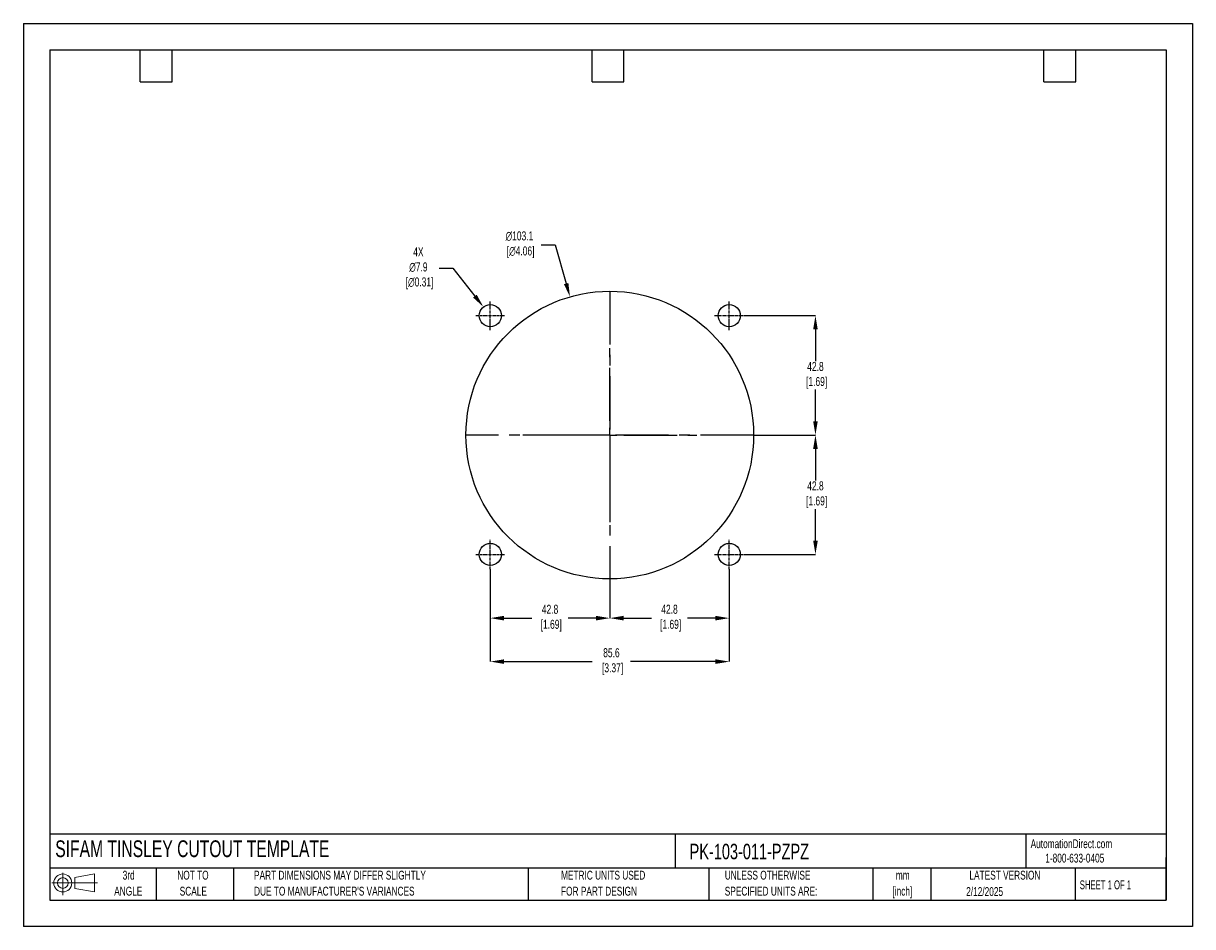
# Model space of a CAD drawing. Header units: millimetres. Extents: x 0 to 419, y 0 to 324.
import ezdxf

# ---------------------------------------------------------------- set-up
doc = ezdxf.new("R2010")
doc.units = ezdxf.units.MM
doc.header["$LTSCALE"] = 1.5
doc.header["$PDSIZE"] = -1
doc.linetypes.add('CENTERX2', pattern=[20.32, 12.7, -2.54, 2.54, -2.54])
for name, color, linetype in [('1', 7, 'Continuous'), ('CENTER', 40, 'CENTERX2'), ('SLD-DEFPOINTS', 7, 'Continuous')]:
    doc.layers.add(name, color=color, linetype=linetype)
doc.layers.add('DIMENSIONS', color=140, linetype='Continuous', lineweight=25)
doc.layers.add('TEXT', color=140, linetype='Continuous', lineweight=25)
doc.styles.add('SLDTEXTSTYLE0', font='TXT', dxfattribs={"width": 0.7})
doc.styles.add('SLDTEXTSTYLE1', font='TXT', dxfattribs={"width": 0.65})
doc.dimstyles.new('SLDDIMSTYLE0', dxfattribs={"dimtxt": 3.237012, "dimasz": 4.953, "dimexe": 0, "dimexo": 0.0625, "dimgap": 0.809253, "dimtad": 0, "dimtih": 1, "dimtoh": 1, "dimrnd": 1e-09, "dimzin": 12, "dimdsep": 46, "dimtxsty": 'SLDTEXTSTYLE0', "dimsah": 1, "dimcen": 0, "dimadec": 0, "dimazin": 3, "dimtfac": 1, "dimtofl": 0, "dimtmove": 0, "dimatfit": 3, "dimfxl": 0, "dimfrac": 2, "dimtolj": 1, "dimtzin": 12, "dimarcsym": 0})

# ---------------------------------------------------------------- blocks, each defined once
blk = doc.blocks.new('Block11')
at = {"color": 7, "linetype": 'Continuous', "lineweight": 18}
for p, q in [((0, 4.32), (16.31, 4.32)), ((3.88, 7.97), (3.88, 0)), ((8.22, 6.25), (15.26, 7.55)), ((8.22, 2.39), (8.22, 6.25)), ((15.26, 7.55), (15.26, 1.1)), ((8.22, 2.39), (15.26, 1.1))]:
    blk.add_line(p, q, dxfattribs=at)
for radius in [3.23, 1.93]:
    blk.add_circle((3.88, 4.32), radius, dxfattribs=at)
blk = doc.blocks.new('Block12')
at = {"layer": 'SLD-DEFPOINTS'}
blk.add_blockref('Block11', (0, 0), dxfattribs=at)
blk = doc.blocks.new('SW_NOTE_0_1')
at = {"layer": 'TEXT', "color": 0, "linetype": 'CENTERX2', "lineweight": 18, "char_height": 3.175, "attachment_point": 2, "style": 'SLDTEXTSTYLE0'}
for s, insert in [('mm', (4.27, 4.09)), ('[inch]', (4.14, -1.64))]:
    blk.add_mtext(s, dxfattribs=dict(at, insert=insert))
blk = doc.blocks.new('SW_NOTE_0_2')
at = {"layer": 'TEXT', "color": 0, "linetype": 'CENTERX2', "lineweight": 18, "char_height": 3.175, "attachment_point": 1, "style": 'SLDTEXTSTYLE0'}
for s, insert in [('UNLESS OTHERWISE', (0, 4.09)), ('SPECIFIED UNITS ARE:', (0, -1.64))]:
    blk.add_mtext(s, dxfattribs=dict(at, insert=insert))
blk = doc.blocks.new('SW_NOTE_0_3')
at = {"layer": 'TEXT', "color": 0, "linetype": 'CENTERX2', "lineweight": 18, "char_height": 3.175, "attachment_point": 1, "style": 'SLDTEXTSTYLE0'}
for s, insert in [('PART DIMENSIONS MAY DIFFER SLIGHTLY', (0, 4.09)), ("DUE TO MANUFACTURER'S VARIANCES", (0, -1.64))]:
    blk.add_mtext(s, dxfattribs=dict(at, insert=insert))
blk = doc.blocks.new('SW_NOTE_0_4')
at = {"layer": 'TEXT', "color": 0, "linetype": 'CENTERX2', "lineweight": 18, "char_height": 3.175, "attachment_point": 2, "style": 'SLDTEXTSTYLE0'}
for s, insert in [('NOT TO', (7.89, 4.09)), ('SCALE', (8.03, -1.64))]:
    blk.add_mtext(s, dxfattribs=dict(at, insert=insert))
blk = doc.blocks.new('SW_NOTE_0_5')
at = {"layer": 'TEXT', "color": 0, "linetype": 'CENTERX2', "lineweight": 18, "char_height": 3.175, "attachment_point": 2, "style": 'SLDTEXTSTYLE0'}
for s, insert in [('3rd', (3.47, 4.09)), ('ANGLE', (3.33, -1.64))]:
    blk.add_mtext(s, dxfattribs=dict(at, insert=insert))
blk = doc.blocks.new('SW_NOTE_0_6')
at = {"layer": 'TEXT', "color": 0, "linetype": 'CENTERX2', "lineweight": 18, "char_height": 3.175, "attachment_point": 1, "style": 'SLDTEXTSTYLE0'}
for s, insert in [('METRIC UNITS USED', (0, 4.09)), ('FOR PART DESIGN', (0, -1.64))]:
    blk.add_mtext(s, dxfattribs=dict(at, insert=insert))
blk = doc.blocks.new('SW_CENTERMARKSYMBOL_0')
at = {"layer": 'CENTER', "color": 0}
for p, q in [((0, 5.08), (0, 31.2)), ((-5.08, 0), (-31.2, 0)), ((0, 0), (-2.54, 0)), ((0, 0), (0, 2.54)), ((0, 0), (0, -2.54)), ((0, 0), (2.54, 0)), ((5.08, 0), (31.2, 0)), ((0, -5.08), (0, -31.2))]:
    blk.add_line(p, q, dxfattribs=at)
blk = doc.blocks.new('*D21')
at = {"layer": 'Defpoints', "color": 0}
for p in [(253, 128.21), (210.19, 124.69), (253, 110.61)]:
    blk.add_point(p, dxfattribs=at)
at = {"layer": 'DIMENSIONS', "color": 0, "lineweight": -2}
for p, q in [((253, 128.15), (253, 110.61)), ((210.19, 124.63), (210.19, 110.61)), ((215.14, 110.61), (225.12, 110.61)), ((248.05, 110.61), (238.07, 110.61))]:
    blk.add_line(p, q, dxfattribs=at)
at = {"layer": 'DIMENSIONS', "color": 0}
for points in [[(215.14, 111.44), (215.14, 109.78), (210.19, 110.61)], [(248.05, 111.44), (248.05, 109.78), (253, 110.61)]]:
    blk.add_solid(points, dxfattribs=at)
at = {"layer": 'DIMENSIONS', "color": 0, "insert": (231.59, 110.61), "char_height": 3.237, "attachment_point": 5, "style": 'SLDTEXTSTYLE0'}
blk.add_mtext('\\A1;42.8\\P [1.69]', dxfattribs=at)
blk = doc.blocks.new('*D22')
at = {"layer": 'Defpoints', "color": 0}
for p in [(167.37, 128.21), (253, 128.21), (253, 95.02)]:
    blk.add_point(p, dxfattribs=at)
at = {"layer": 'DIMENSIONS', "color": 0, "lineweight": -2}
for p, q in [((167.37, 128.15), (167.37, 95.02)), ((253, 128.15), (253, 95.02)), ((172.32, 95.02), (203.93, 95.02)), ((248.05, 95.02), (217.64, 95.02))]:
    blk.add_line(p, q, dxfattribs=at)
at = {"layer": 'DIMENSIONS', "color": 0}
for points in [[(172.32, 95.85), (172.32, 94.2), (167.37, 95.02)], [(248.05, 95.85), (248.05, 94.2), (253, 95.02)]]:
    blk.add_solid(points, dxfattribs=at)
at = {"layer": 'DIMENSIONS', "color": 0, "insert": (210.78, 95.02), "char_height": 3.237, "attachment_point": 5, "style": 'SLDTEXTSTYLE0'}
blk.add_mtext('\\A1;85.6\\P [3.37]', dxfattribs=at)
blk = doc.blocks.new('*D23')
at = {"layer": 'Defpoints', "color": 0}
for p in [(261.75, 176.25), (258.22, 133.44), (283.91, 133.44)]:
    blk.add_point(p, dxfattribs=at)
at = {"layer": 'DIMENSIONS', "color": 0, "lineweight": -2}
for p, q in [((261.81, 176.25), (283.91, 176.25)), ((283.91, 171.3), (283.91, 159.97)), ((283.91, 138.39), (283.91, 149.72)), ((258.28, 133.44), (283.91, 133.44))]:
    blk.add_line(p, q, dxfattribs=at)
at = {"layer": 'DIMENSIONS', "color": 0}
for points in [[(283.09, 171.3), (284.74, 171.3), (283.91, 176.25)], [(283.09, 138.39), (284.74, 138.39), (283.91, 133.44)]]:
    blk.add_solid(points, dxfattribs=at)
at = {"layer": 'DIMENSIONS', "color": 0, "insert": (283.91, 154.85), "char_height": 3.237, "attachment_point": 5, "style": 'SLDTEXTSTYLE0'}
blk.add_mtext('\\A1;42.8\\P [1.69]', dxfattribs=at)
blk = doc.blocks.new('*D24')
at = {"layer": 'Defpoints', "color": 0}
for p in [(258.22, 219.07), (261.75, 176.25), (283.91, 176.25)]:
    blk.add_point(p, dxfattribs=at)
at = {"layer": 'DIMENSIONS', "color": 0, "lineweight": -2}
for p, q in [((258.28, 219.07), (283.91, 219.07)), ((283.91, 214.12), (283.91, 202.79)), ((283.91, 181.21), (283.91, 192.54)), ((261.81, 176.25), (283.91, 176.25))]:
    blk.add_line(p, q, dxfattribs=at)
at = {"layer": 'DIMENSIONS', "color": 0}
for points in [[(283.09, 214.12), (284.74, 214.12), (283.91, 219.07)], [(283.09, 181.21), (284.74, 181.21), (283.91, 176.25)]]:
    blk.add_solid(points, dxfattribs=at)
at = {"layer": 'DIMENSIONS', "color": 0, "insert": (283.91, 197.66), "char_height": 3.237, "attachment_point": 5, "style": 'SLDTEXTSTYLE0'}
blk.add_mtext('\\A1;42.8\\P [1.69]', dxfattribs=at)
blk = doc.blocks.new('*D25')
at = {"layer": 'Defpoints', "color": 0}
for p in [(167.37, 128.21), (210.19, 124.69), (167.37, 110.61)]:
    blk.add_point(p, dxfattribs=at)
at = {"layer": 'DIMENSIONS', "color": 0, "lineweight": -2}
for p, q in [((167.37, 128.15), (167.37, 110.61)), ((210.19, 124.63), (210.19, 110.61)), ((172.32, 110.61), (182.3, 110.61)), ((205.23, 110.61), (195.25, 110.61))]:
    blk.add_line(p, q, dxfattribs=at)
at = {"layer": 'DIMENSIONS', "color": 0}
for points in [[(172.32, 111.44), (172.32, 109.78), (167.37, 110.61)], [(205.23, 111.44), (205.23, 109.78), (210.19, 110.61)]]:
    blk.add_solid(points, dxfattribs=at)
at = {"layer": 'DIMENSIONS', "color": 0, "insert": (188.78, 110.61), "char_height": 3.237, "attachment_point": 5, "style": 'SLDTEXTSTYLE0'}
blk.add_mtext('\\A1;42.8\\P [1.69]', dxfattribs=at)
blk = doc.blocks.new('*D28')
at = {"layer": 'Defpoints', "color": 0}
for p in [(195.93, 225.81), (224.44, 126.7)]:
    blk.add_point(p, dxfattribs=at)
at = {"layer": 'DIMENSIONS', "color": 0, "lineweight": -2}
for p, q in [((185.61, 244.48), (190.56, 244.48)), ((190.56, 244.48), (194.56, 230.57))]:
    blk.add_line(p, q, dxfattribs=at)
at = {"layer": 'DIMENSIONS', "color": 0}
blk.add_solid([(195.35, 230.79), (193.77, 230.34), (195.93, 225.81)], dxfattribs=at)
at = {"layer": 'DIMENSIONS', "color": 0, "insert": (177.81, 244.48), "char_height": 3.237, "attachment_point": 5, "style": 'SLDTEXTSTYLE0'}
blk.add_mtext('\\A1;∅103.1\\P [∅4.06]', dxfattribs=at)
blk = doc.blocks.new('*D29')
at = {"layer": 'Defpoints', "color": 0}
for p in [(164.91, 222.18), (169.83, 215.96)]:
    blk.add_point(p, dxfattribs=at)
at = {"layer": 'DIMENSIONS', "color": 0, "lineweight": -2}
for p, q in [((149.01, 236.05), (153.96, 236.05)), ((153.96, 236.05), (161.84, 226.07))]:
    blk.add_line(p, q, dxfattribs=at)
at = {"layer": 'DIMENSIONS', "color": 0}
blk.add_solid([(162.49, 226.58), (161.19, 225.56), (164.91, 222.18)], dxfattribs=at)
at = {"layer": 'DIMENSIONS', "color": 0, "insert": (141.59, 236.05), "char_height": 3.237, "attachment_point": 5, "style": 'SLDTEXTSTYLE0'}
blk.add_mtext('\\A1;4X\\P∅7.9\\P [∅0.31]', dxfattribs=at)

msp = doc.modelspace()

# ---------------------------------------------------------------- linework, layer by layer
at = {"color": 7, "linetype": 'Continuous'}
for p, q in [((0, 323.85), (0, 0)), ((0, 323.85), (419.1, 323.85)), ((419.1, 323.85), (419.1, 0)), ((419.1, 0), (0, 0))]:
    msp.add_line(p, q, dxfattribs=at)
at = {"layer": '1', "color": 1, "linetype": 'Continuous'}
for centre, radius in [((210.19, 176.25), 51.56), ((167.37, 219.07), 3.97), ((253, 219.07), 3.97), ((167.37, 133.44), 3.97), ((253, 133.44), 3.97)]:
    msp.add_circle(centre, radius, dxfattribs=at)
at = {"layer": 'CENTER'}
for p, q in [((210.19, 227.82), (210.19, 124.69)), ((261.75, 176.25), (158.62, 176.25))]:
    msp.add_line(p, q, dxfattribs=at)
at = {"layer": 'CENTER', "ltscale": 0.05}
for p, q in [((167.37, 213.85), (167.37, 224.29)), ((253, 213.85), (253, 224.29)), ((162.15, 219.07), (172.59, 219.07)), ((247.78, 219.07), (258.22, 219.07)), ((167.37, 128.22), (167.37, 138.66)), ((253, 128.22), (253, 138.66)), ((162.15, 133.44), (172.59, 133.44)), ((247.78, 133.44), (258.22, 133.44))]:
    msp.add_line(p, q, dxfattribs=at)
at = {"layer": 'TEXT'}
for p, q in [((9.52, 314.32), (409.57, 314.32)), ((9.52, 314.32), (9.52, 9.52)), ((41.91, 302.89), (41.91, 314.32)), ((53.34, 302.89), (53.34, 314.32)), ((203.83, 302.89), (203.83, 314.32)), ((215.26, 302.89), (215.26, 314.32)), ((365.76, 302.89), (365.76, 314.32)), ((377.19, 302.89), (377.19, 314.32)), ((409.57, 314.32), (409.57, 9.52)), ((41.91, 302.89), (53.34, 302.89)), ((203.83, 302.89), (215.26, 302.89)), ((365.76, 302.89), (377.19, 302.89)), ((409.57, 33.19), (9.52, 33.19)), ((233.64, 33.19), (233.64, 20.95)), ((359.36, 33.19), (359.36, 20.95)), ((409.57, 9.52), (409.57, 24.77)), ((409.57, 20.95), (9.52, 20.95)), ((47.62, 20.95), (47.62, 9.52)), ((75.32, 20.95), (75.32, 9.52)), ((180.97, 20.95), (180.97, 9.52)), ((245.67, 20.95), (245.67, 9.52)), ((304.54, 20.95), (304.54, 9.52)), ((325.22, 20.95), (325.22, 9.52)), ((377.02, 20.95), (377.02, 9.52)), ((9.52, 9.52), (409.57, 9.52))]:
    msp.add_line(p, q, dxfattribs=at)

# ---------------------------------------------------------------- block references
at = {"layer": 'CENTER'}
msp.add_blockref('SW_CENTERMARKSYMBOL_0', (210.19, 176.25), dxfattribs=at)
at = {"layer": 'SLD-DEFPOINTS'}
msp.add_blockref('Block12', (10.26, 11.33), dxfattribs=at)
at = {"layer": 'TEXT', "linetype": 'CENTERX2', "lineweight": 18}
for name, p in [('SW_NOTE_0_5', (34.27, 15.95)), ('SW_NOTE_0_4', (52.89, 15.95)), ('SW_NOTE_0_3', (82.68, 15.95)), ('SW_NOTE_0_6', (192.72, 15.95)), ('SW_NOTE_0_2', (251.41, 15.95)), ('SW_NOTE_0_1', (310.93, 15.95))]:
    msp.add_blockref(name, p, dxfattribs=at)

# ---------------------------------------------------------------- texts
at = {"layer": 'TEXT', "linetype": 'CENTERX2', "lineweight": 25, "attachment_point": 1, "style": 'SLDTEXTSTYLE0'}
for s, insert, char_height in [('SIFAM TINSLEY CUTOUT TEMPLATE', (11.42, 30.93), 6), ('PK-103-011-PZPZ', (238.81, 29.71), 5.5562)]:
    msp.add_mtext(s, dxfattribs=dict(at, insert=insert, char_height=char_height))
at = {"layer": 'TEXT', "linetype": 'CENTERX2', "lineweight": 18, "char_height": 3.175}
for s, insert, attachment_point, style in [('AutomationDirect.com', (361.04, 31.31), 1, 'SLDTEXTSTYLE0'), ('1-800-633-0405', (366.29, 26.16), 1, 'SLDTEXTSTYLE0'), ('LATEST VERSION', (351.83, 20.05), 2, 'SLDTEXTSTYLE0'), ('2/12/2025', (344.55, 14.16), 2, 'SLDTEXTSTYLE0'), ('SHEET 1 OF 1', (378.66, 16.58), 1, 'SLDTEXTSTYLE1')]:
    msp.add_mtext(s, dxfattribs=dict(at, insert=insert, attachment_point=attachment_point, style=style))

# ---------------------------------------------------------------- dimensions: what is measured, and where the dimension line sits
at = {"layer": 'DIMENSIONS'}
for p1, p2, text, picture, middle in [((224.44, 126.7), (195.93, 225.81), '<>\\P[]', '*D28', (177.81, 244.48)), ((169.83, 215.96), (164.91, 222.18), '4X\\P<>\\P[]', '*D29', (141.59, 236.05))]:
    dim = msp.add_diameter_dim_2p(p1=p1, p2=p2, text=text, dimstyle='SLDDIMSTYLE0', override={"dimdec": 1}, dxfattribs=at)
    dim.commit()
    dim.dimension.update_dxf_attribs({"geometry": picture, "text_midpoint": middle, "dimtype": 163})
for base, p1, p2, picture, middle in [((283.91, 176.25), (258.22, 219.07), (261.75, 176.25), '*D24', (283.91, 197.66)), ((283.91, 133.44), (261.75, 176.25), (258.22, 133.44), '*D23', (283.91, 154.85))]:
    dim = msp.add_linear_dim(base=base, p1=p1, p2=p2, angle=90, text='<>\\P[]', dimstyle='SLDDIMSTYLE0', override={"dimdec": 1}, dxfattribs=at)
    dim.commit()
    dim.dimension.update_dxf_attribs({"geometry": picture, "text_midpoint": middle})
dim = msp.add_linear_dim(base=(253, 95.02), p1=(167.37, 128.21), p2=(253, 128.21), text='<>\\P[]', dimstyle='SLDDIMSTYLE0', override={"dimdec": 1}, dxfattribs=at)
dim.commit()
dim.dimension.update_dxf_attribs({"geometry": '*D22', "text_midpoint": (210.78, 95.02), "dimtype": 160})
for base, p2, picture, middle in [((167.37, 110.61), (167.37, 128.21), '*D25', (188.78, 110.61)), ((253, 110.61), (253, 128.21), '*D21', (231.59, 110.61))]:
    dim = msp.add_linear_dim(base=base, p1=(210.19, 124.69), p2=p2, text='<>\\P[]', dimstyle='SLDDIMSTYLE0', override={"dimdec": 1}, dxfattribs=at)
    dim.commit()
    dim.dimension.update_dxf_attribs({"geometry": picture, "text_midpoint": middle})

doc.saveas('drawing.dxf')
